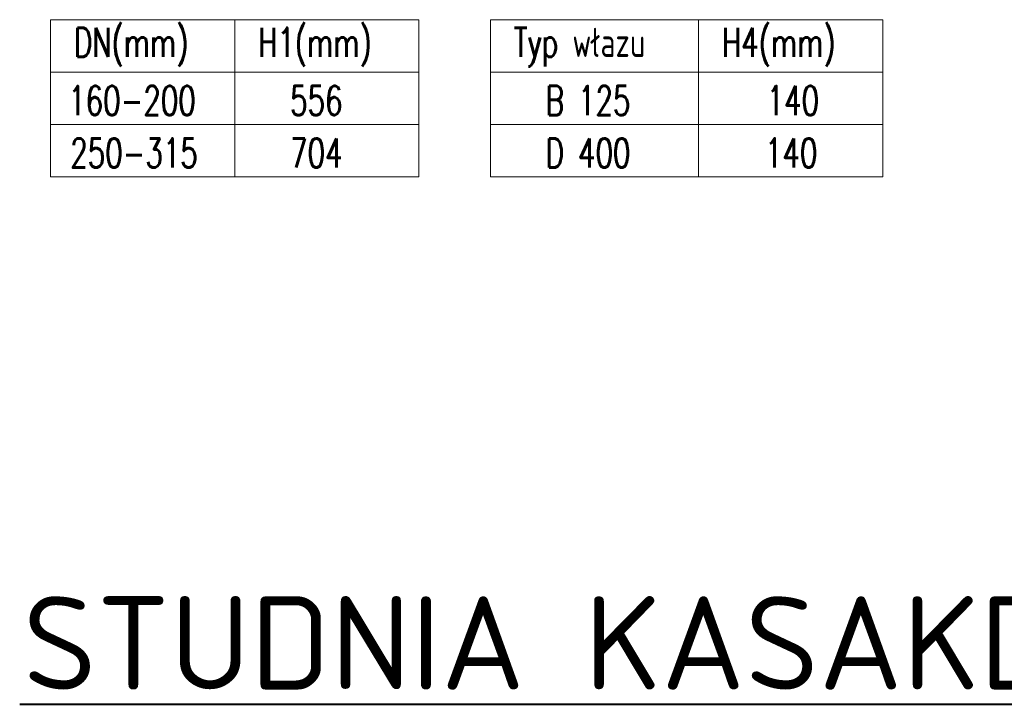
# Model space of a CAD drawing. Header units: millimetres. Extents: x -2676 to 53, y 1826 to 3724.
# Tile 18 of 20: x -1320 to -1151, y 3355 to 3473. Entities that reach past the tile are written whole.
import ezdxf

# ---------------------------------------------------------------- set-up
doc = ezdxf.new("R2010")
doc.units = ezdxf.units.MM
doc.header["$MEASUREMENT"] = 0
doc.layers.add('opisy', color=7, linetype='Continuous', lineweight=20)
doc.layers.add('wymiary', color=7, linetype='Continuous', lineweight=15)
doc.styles.add('_TT', font='isocpeur.ttf', dxfattribs={"height": 8})
doc.styles.add('ROMANS', font='romans.shx', dxfattribs={"width": 0.7})

# ---------------------------------------------------------------- blocks, each defined once
blk = doc.blocks.new('A$C65B8F6D9')
for p, q in [((0, 27), (63.21, 27)), ((0, 27), (0, 0)), ((31.61, 27), (31.61, 0)), ((31.61, 27), (31.61, 0)), ((63.21, 27), (63.21, 0)), ((63.21, 27), (63.21, 0)), ((63.21, 27), (63.21, 0)), ((75.48, 27), (142.83, 27)), ((75.48, 27), (75.48, 0)), ((111.22, 27), (111.22, 0)), ((111.22, 27), (111.22, 0)), ((142.83, 27), (142.83, 0)), ((142.83, 27), (142.83, 0)), ((142.83, 27), (142.83, 0)), ((0, 18), (63.21, 18)), ((75.48, 18), (142.83, 18)), ((0, 9), (63.21, 9)), ((75.48, 9), (142.83, 9)), ((0, 0), (63.21, 0)), ((75.48, 0), (142.83, 0))]:
    blk.add_line(p, q)
at = {"color": 7, "linetype": 'Continuous', "lineweight": 30, "char_height": 5, "attachment_point": 4, "style": 'ROMANS'}
for s, insert in [('DN(mm)', (4.02, 22.27)), ('H1(mm)', (35.63, 22.27)), ('Typ włazu', (79.5, 22.27)), ('H4(mm)', (115.25, 22.27))]:
    blk.add_mtext(s, dxfattribs=dict(at, insert=insert))
at = {"color": 7, "linetype": 'Continuous', "char_height": 5, "attachment_point": 4, "style": 'ROMANS'}
for s, insert in [('160-200', (3.02, 13.12)), ('556', (41.11, 13.12)), ('B 125', (84.98, 13.12)), ('140', (122.91, 13.12)), ('250-315', (3.37, 4.12)), ('704', (41.11, 4.12)), ('D 400', (84.98, 4.12)), ('140', (122.61, 4.12))]:
    blk.add_mtext(s, dxfattribs=dict(at, insert=insert))
blk = doc.blocks.new('A$C69C69436')
for p, q in [((48.307, 27), (111.522, 27)), ((123.786, 27), (191.136, 27)), ((48.307, 18), (111.522, 18)), ((123.786, 18), (191.136, 18))]:
    blk.add_line(p, q)
at = {"layer": 'wymiary'}
blk.add_blockref('A$C65B8F6D9', (48.307, 0), dxfattribs=at)
at = {"color": 7, "linetype": 'Continuous', "lineweight": 30, "char_height": 5, "attachment_point": 4, "style": 'ROMANS'}
for s, insert in [('DN(mm)', (52.332, 22.272)), ('H1(mm)', (83.939, 22.272)), ('Typ włazu', (127.81, 22.272)), ('H4(mm)', (163.554, 22.272))]:
    blk.add_mtext(s, dxfattribs=dict(at, insert=insert))

msp = doc.modelspace()

# ---------------------------------------------------------------- linework, layer by layer
at = {"layer": 'opisy', "lineweight": 40}
msp.add_line((-1319.691, 3355.4198), (-1015.6368, 3355.4198), dxfattribs=at)

# ---------------------------------------------------------------- block references
at = {"layer": 'wymiary'}
msp.add_blockref('A$C69C69436', (-1362.6924, 3445.9623), dxfattribs=at)

# ---------------------------------------------------------------- texts
at = {"layer": 'opisy', "lineweight": 40, "style": '_TT'}
msp.add_text('STUDNIA KASAKDOWA', height=16, dxfattribs=at).set_placement((-1319.1345, 3357.9621))

doc.saveas('drawing.dxf')
